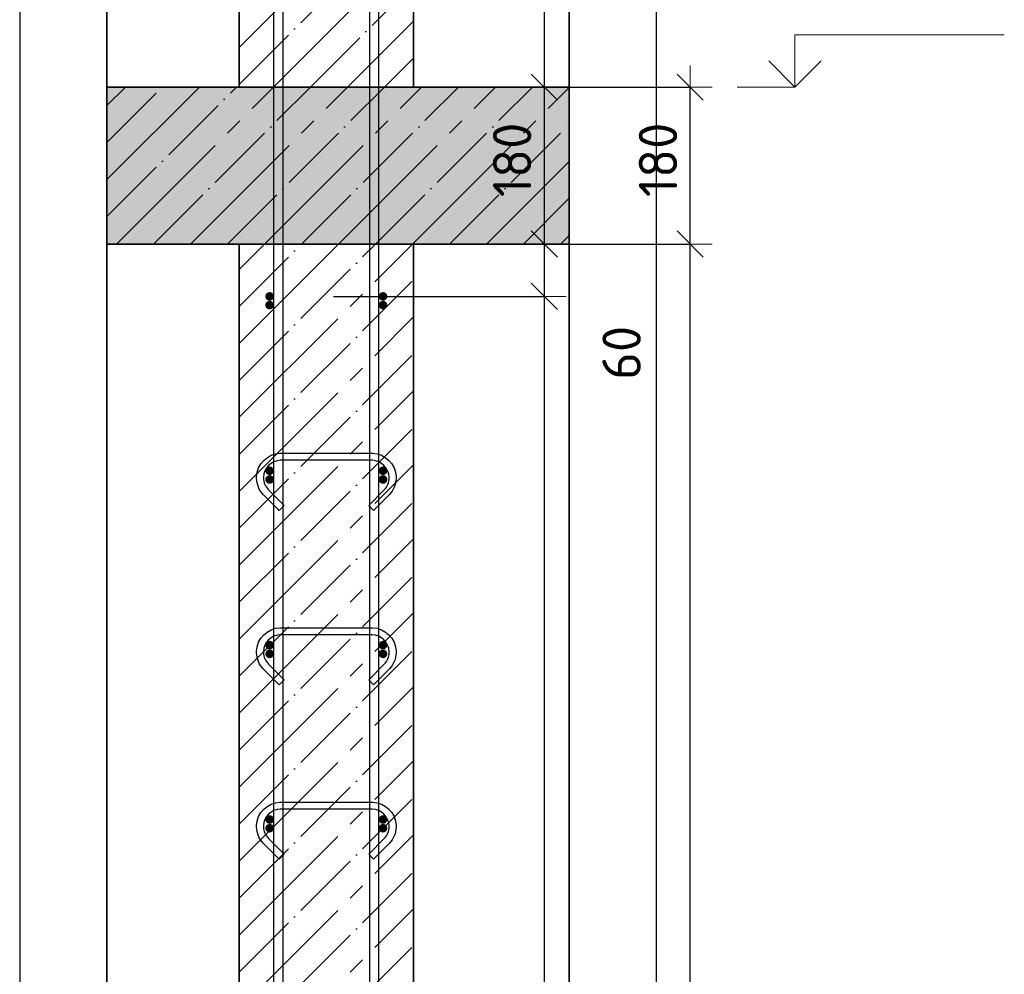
# Model space of a CAD drawing. Header units: millimetres. Extents: x 2792 to 69837, y -2757 to 29968.
# Tile 26 of 77: x 14940 to 16069, y 9075 to 10170. Entities that reach past the tile are written whole.
import ezdxf

# ---------------------------------------------------------------- set-up
doc = ezdxf.new("R2010")
doc.units = ezdxf.units.MM
doc.header["$PDMODE"] = 65
doc.linetypes.add('______11', pattern=[100, 80, -10, 0, -10])
doc.linetypes.add('______5', pattern=[220, 160, -20, 20, -20])
for name, color, linetype, lineweight in [('Standard', 7, 'Continuous', 25), ('Арм.стержн. Арматура края', 96, 'Continuous', 35), ('Арм.стержн. вертикальными 1', 22, 'Continuous', 35), ('Арм.стержн.горизонт. 1', 180, 'Continuous', 35), ('Высотная отметки_ общее', 7, 'Continuous', 13), ('Размерная линия_ общее', 7, 'Continuous', 13)]:
    doc.layers.add(name, color=color, linetype=linetype, lineweight=lineweight)
doc.layers.add('Арм.стержн.Стяжки', color=7, linetype='Continuous', lineweight=35, true_color=0x501e0f)
doc.styles.add('ISOCPEUR', font='ISOCPEUR')
doc.dimstyles.new('DIMSTYLE_12', dxfattribs={"dimtxt": 44, "dimasz": 50, "dimexe": 0, "dimexo": 0, "dimgap": 22, "dimtad": 0, "dimdec": 0, "dimrnd": 5, "dimzin": 12, "dimdsep": 46, "dimtxsty": 'ISOCPEUR', "dimblk1": 'ALL_ML_STRICH', "dimblk2": 'ALL_ML_STRICH', "dimsah": 1, "dimcen": 0, "dimclrd": 7, "dimclre": 256, "dimclrt": 7, "dimadec": 0, "dimazin": 0, "dimtfac": 1, "dimtdec": 0, "dimtix": 1, "dimtmove": 2, "dimatfit": 3, "dimfxl": 0, "dimtvp": 1.2, "dimtzin": 0, "dimlwd": 0, "dimlwe": -3, "dimarcsym": 0})
doc.dimstyles.new('DIMSTYLE_3', dxfattribs={"dimtxt": 44, "dimasz": 50, "dimexe": 0, "dimexo": 0, "dimgap": 22, "dimtad": 2, "dimdec": 0, "dimrnd": 5, "dimzin": 12, "dimdsep": 46, "dimtxsty": 'ISOCPEUR', "dimblk1": 'ALL_ML_STRICH', "dimblk2": 'ALL_ML_STRICH', "dimsah": 1, "dimcen": 0, "dimclrd": 7, "dimclre": 256, "dimclrt": 7, "dimadec": 0, "dimazin": 0, "dimtfac": 1, "dimtdec": 0, "dimtix": 1, "dimtmove": 2, "dimatfit": 3, "dimfxl": 0, "dimtzin": 0, "dimlwd": 0, "dimlwe": -3, "dimarcsym": 0})

# ---------------------------------------------------------------- blocks, each defined once
blk = doc.blocks.new('ALL_ML_STRICH')
at = {"color": 0, "linetype": 'ByBlock', "lineweight": -2}
for p, q in [((0, -0.5), (0, 0.5)), ((-0.3, -0.3), (0.3, 0.3)), ((-1, 0), (0.5, 0))]:
    blk.add_line(p, q, dxfattribs=at)
blk = doc.blocks.new('*D119')
at = {"layer": 'DEFPOINTS', "color": 7, "linetype": 'Continuous', "lineweight": 13, "transparency": 33554687}
for p in [(15410.9, 9912.6), (15439.5, 6792.6), (15708.8, 6792.6)]:
    blk.add_point(p, dxfattribs=at)
at = {"layer": 'Размерная линия_ общее', "color": 253, "linetype": 'Continuous', "lineweight": -2, "true_color": 0xa0a0a0, "transparency": 33554687}
for p, q in [((15430.9, 9912.6), (15708.8, 9912.6)), ((15459.5, 6792.6), (15708.8, 6792.6))]:
    blk.add_line(p, q, dxfattribs=at)
at = {"layer": 'Размерная линия_ общее', "color": 7, "linetype": 'Continuous', "lineweight": -2, "transparency": 33554687}
blk.add_line((15708.8, 6792.6), (15708.8, 9912.6), dxfattribs=at)
at = {"layer": 'Размерная линия_ общее', "color": 7, "linetype": 'Continuous', "lineweight": 13, "transparency": 33554687, "xscale": 50, "yscale": 50, "zscale": 50}
for p, rotation in [((15708.8, 9912.6), 90), ((15708.8, 6792.6), 270)]:
    blk.add_blockref('ALL_ML_STRICH', p, dxfattribs=dict(at, rotation=rotation))
at = {"layer": 'Размерная линия_ общее', "color": 7, "linetype": 'Continuous', "lineweight": 13, "transparency": 33554687, "insert": (15671.8, 8359.2), "char_height": 44, "width": 176, "attachment_point": 5, "rotation": 90, "style": 'ISOCPEUR'}
blk.add_mtext('\\A1;{3120}', dxfattribs=at)
blk = doc.blocks.new('*D120')
at = {"layer": 'DEFPOINTS', "color": 7, "linetype": 'Continuous', "lineweight": 13, "transparency": 33554687}
for p in [(15415, 10092.6), (15410.9, 9912.6), (15708.8, 9912.6)]:
    blk.add_point(p, dxfattribs=at)
at = {"layer": 'Размерная линия_ общее', "color": 253, "linetype": 'Continuous', "lineweight": -2, "true_color": 0xa0a0a0, "transparency": 33554687}
for p, q in [((15435, 10092.6), (15708.8, 10092.6)), ((15430.9, 9912.6), (15708.8, 9912.6))]:
    blk.add_line(p, q, dxfattribs=at)
at = {"layer": 'Размерная линия_ общее', "color": 7, "linetype": 'Continuous', "lineweight": -2, "transparency": 33554687}
blk.add_line((15708.8, 9912.6), (15708.8, 10092.6), dxfattribs=at)
at = {"layer": 'Размерная линия_ общее', "color": 7, "linetype": 'Continuous', "lineweight": 13, "transparency": 33554687, "xscale": 50, "yscale": 50, "zscale": 50}
for p, rotation in [((15708.8, 10092.6), 90), ((15708.8, 9912.6), 270)]:
    blk.add_blockref('ALL_ML_STRICH', p, dxfattribs=dict(at, rotation=rotation))
at = {"layer": 'Размерная линия_ общее', "color": 7, "linetype": 'Continuous', "lineweight": 13, "transparency": 33554687, "insert": (15671.8, 10009.2), "char_height": 44, "width": 132, "attachment_point": 5, "rotation": 90, "style": 'ISOCPEUR'}
blk.add_mtext('\\A1;{180}', dxfattribs=at)
blk = doc.blocks.new('*D122')
at = {"layer": 'DEFPOINTS', "color": 7, "linetype": 'Continuous', "lineweight": 13, "transparency": 33554687}
for p in [(15279.7, 9852.6), (15279.7, 6852.6), (15541.6, 6852.6)]:
    blk.add_point(p, dxfattribs=at)
at = {"layer": 'Размерная линия_ общее', "color": 253, "linetype": 'Continuous', "lineweight": -2, "true_color": 0xa0a0a0, "transparency": 33554687}
for p, q in [((15299.7, 9852.6), (15541.6, 9852.6)), ((15299.7, 6852.6), (15541.6, 6852.6))]:
    blk.add_line(p, q, dxfattribs=at)
at = {"layer": 'Размерная линия_ общее', "color": 7, "linetype": 'Continuous', "lineweight": -2, "transparency": 33554687}
blk.add_line((15541.6, 6852.6), (15541.6, 9852.6), dxfattribs=at)
at = {"layer": 'Размерная линия_ общее', "color": 7, "linetype": 'Continuous', "lineweight": 13, "transparency": 33554687, "xscale": 50, "yscale": 50, "zscale": 50}
for p, rotation in [((15541.6, 9852.6), 90), ((15541.6, 6852.6), 270)]:
    blk.add_blockref('ALL_ML_STRICH', p, dxfattribs=dict(at, rotation=rotation))
at = {"layer": 'Размерная линия_ общее', "color": 7, "linetype": 'Continuous', "lineweight": 13, "transparency": 33554687, "insert": (15482.6, 8204.6), "char_height": 44, "width": 2.2, "attachment_point": 1, "rotation": 90, "line_spacing_factor": 0.60241, "style": 'ISOCPEUR'}
blk.add_mtext('\\W0.91;15х200=3000', dxfattribs=at)
blk = doc.blocks.new('*D123')
at = {"layer": 'DEFPOINTS', "color": 7, "linetype": 'Continuous', "lineweight": 13, "transparency": 33554687}
for p in [(15314.7, 9912.6), (15279.7, 9852.6), (15541.6, 9852.6)]:
    blk.add_point(p, dxfattribs=at)
at = {"layer": 'Размерная линия_ общее', "color": 253, "linetype": 'Continuous', "lineweight": -2, "true_color": 0xa0a0a0, "transparency": 33554687}
for p, q in [((15334.7, 9912.6), (15541.6, 9912.6)), ((15299.7, 9852.6), (15541.6, 9852.6))]:
    blk.add_line(p, q, dxfattribs=at)
at = {"layer": 'Размерная линия_ общее', "color": 7, "linetype": 'Continuous', "lineweight": -2, "transparency": 33554687}
blk.add_line((15541.6, 9852.6), (15541.6, 9912.6), dxfattribs=at)
at = {"layer": 'Размерная линия_ общее', "color": 7, "linetype": 'Continuous', "lineweight": 13, "transparency": 33554687, "xscale": 50, "yscale": 50, "zscale": 50}
for p, rotation in [((15541.6, 9912.6), 90), ((15541.6, 9852.6), 270)]:
    blk.add_blockref('ALL_ML_STRICH', p, dxfattribs=dict(at, rotation=rotation))
at = {"layer": 'Размерная линия_ общее', "color": 7, "linetype": 'Continuous', "lineweight": 13, "transparency": 33554687, "insert": (15630.1, 9787.9), "char_height": 44, "width": 88, "attachment_point": 5, "rotation": 90, "style": 'ISOCPEUR'}
blk.add_mtext('\\A1;{60}', dxfattribs=at)
blk = doc.blocks.new('*D124')
at = {"layer": 'DEFPOINTS', "color": 7, "linetype": 'Continuous', "lineweight": 13, "transparency": 33554687}
for p in [(15314.7, 10092.6), (15314.7, 9912.6), (15541.6, 9912.6)]:
    blk.add_point(p, dxfattribs=at)
at = {"layer": 'Размерная линия_ общее', "color": 253, "linetype": 'Continuous', "lineweight": -2, "true_color": 0xa0a0a0, "transparency": 33554687}
for p, q in [((15334.7, 10092.6), (15541.6, 10092.6)), ((15334.7, 9912.6), (15541.6, 9912.6))]:
    blk.add_line(p, q, dxfattribs=at)
at = {"layer": 'Размерная линия_ общее', "color": 7, "linetype": 'Continuous', "lineweight": -2, "transparency": 33554687}
blk.add_line((15541.6, 9912.6), (15541.6, 10092.6), dxfattribs=at)
at = {"layer": 'Размерная линия_ общее', "color": 7, "linetype": 'Continuous', "lineweight": 13, "transparency": 33554687, "xscale": 50, "yscale": 50, "zscale": 50}
for p, rotation in [((15541.6, 10092.6), 90), ((15541.6, 9912.6), 270)]:
    blk.add_blockref('ALL_ML_STRICH', p, dxfattribs=dict(at, rotation=rotation))
at = {"layer": 'Размерная линия_ общее', "color": 7, "linetype": 'Continuous', "lineweight": 13, "transparency": 33554687, "insert": (15504.6, 10009.2), "char_height": 44, "width": 132, "attachment_point": 5, "rotation": 90, "style": 'ISOCPEUR'}
blk.add_mtext('\\A1;{180}', dxfattribs=at)
blk = doc.blocks.new('*D125')
at = {"layer": 'DEFPOINTS', "color": 7, "linetype": 'Continuous', "lineweight": 13, "transparency": 33554687}
for p in [(15274.7, 10922.6), (15314.7, 10092.6), (15541.6, 10092.6)]:
    blk.add_point(p, dxfattribs=at)
at = {"layer": 'Размерная линия_ общее', "color": 253, "linetype": 'Continuous', "lineweight": -2, "true_color": 0xa0a0a0, "transparency": 33554687}
for p, q in [((15294.7, 10922.6), (15541.6, 10922.6)), ((15334.7, 10092.6), (15541.6, 10092.6))]:
    blk.add_line(p, q, dxfattribs=at)
at = {"layer": 'Размерная линия_ общее', "color": 7, "linetype": 'Continuous', "lineweight": -2, "transparency": 33554687}
blk.add_line((15541.6, 10092.6), (15541.6, 10922.6), dxfattribs=at)
at = {"layer": 'Размерная линия_ общее', "color": 7, "linetype": 'Continuous', "lineweight": 13, "transparency": 33554687, "xscale": 50, "yscale": 50, "zscale": 50}
for p, rotation in [((15541.6, 10922.6), 90), ((15541.6, 10092.6), 270)]:
    blk.add_blockref('ALL_ML_STRICH', p, dxfattribs=dict(at, rotation=rotation))
at = {"layer": 'Размерная линия_ общее', "color": 7, "linetype": 'Continuous', "lineweight": 13, "transparency": 33554687, "insert": (15504.6, 10509.8), "char_height": 44, "width": 132, "attachment_point": 5, "rotation": 90, "style": 'ISOCPEUR'}
blk.add_mtext('\\A1;{830}', dxfattribs=at)
blk = doc.blocks.new('COMPLEX_ELEVATIONDIM_5')
at = {"layer": 'Высотная отметки_ общее', "color": 7, "linetype": 'Continuous', "lineweight": 13, "transparency": 33554687}
for p, q in [((15828.8, 10092.6), (15828.8, 10152.6)), ((15828.8, 10152.6), (16068.8, 10152.6)), ((15828.8, 10092.6), (15798.8, 10122.6)), ((15828.8, 10092.6), (15858.8, 10122.6)), ((15828.8, 10092.6), (15828.8, 10092.6)), ((15828.8, 10092.6), (15828.8, 10092.6)), ((15828.8, 10092.6), (15828.8, 10092.6)), ((15828.8, 10092.6), (15828.8, 10092.6))]:
    blk.add_line(p, q, dxfattribs=at)
blk.add_lwpolyline([(15828.8, 10092.6), (15823.2, 10092.6), (15823.2, 10092.6), (15762.7, 10092.6)], dxfattribs=at)

msp = doc.modelspace()

# ---------------------------------------------------------------- hatches: boundary and pattern name
at = {"layer": 'Standard', "linetype": 'Continuous', "lineweight": -3, "transparency": 33554687}
msp.add_hatch(color=7, dxfattribs=at).paths.add_polyline_path([(15570.1, 9912.6), (15570.1, 10092.6), (15040.1, 10092.6), (15040.1, 9912.6)])
at = {"layer": 'Арм.стержн. Арматура края', "linetype": 'Continuous', "lineweight": 50, "transparency": 33554687}
for points in [[(15231.6, 9842.6), (15231.2, 9844.5), (15230.1, 9846.1), (15228.5, 9847.2), (15226.6, 9847.6), (15224.7, 9847.2), (15223.1, 9846.1), (15222, 9844.5), (15221.6, 9842.6), (15222, 9840.7), (15223.1, 9839.1), (15224.7, 9838), (15226.6, 9837.6), (15228.5, 9838), (15230.1, 9839.1), (15231.2, 9840.7)], [(15361.6, 9842.6), (15361.2, 9844.5), (15360.1, 9846.1), (15358.5, 9847.2), (15356.6, 9847.6), (15354.7, 9847.2), (15353.1, 9846.1), (15352, 9844.5), (15351.6, 9842.6), (15352, 9840.7), (15353.1, 9839.1), (15354.7, 9838), (15356.6, 9837.6), (15358.5, 9838), (15360.1, 9839.1), (15361.2, 9840.7)], [(15231.6, 9642.6), (15231.2, 9644.5), (15230.1, 9646.1), (15228.5, 9647.2), (15226.6, 9647.6), (15224.7, 9647.2), (15223.1, 9646.1), (15222, 9644.5), (15221.6, 9642.6), (15222, 9640.7), (15223.1, 9639.1), (15224.7, 9638), (15226.6, 9637.6), (15228.5, 9638), (15230.1, 9639.1), (15231.2, 9640.7)], [(15361.6, 9642.6), (15361.2, 9644.5), (15360.1, 9646.1), (15358.5, 9647.2), (15356.6, 9647.6), (15354.7, 9647.2), (15353.1, 9646.1), (15352, 9644.5), (15351.6, 9642.6), (15352, 9640.7), (15353.1, 9639.1), (15354.7, 9638), (15356.6, 9637.6), (15358.5, 9638), (15360.1, 9639.1), (15361.2, 9640.7)], [(15231.6, 9442.6), (15231.2, 9444.5), (15230.1, 9446.1), (15228.5, 9447.2), (15226.6, 9447.6), (15224.7, 9447.2), (15223.1, 9446.1), (15222, 9444.5), (15221.6, 9442.6), (15222, 9440.7), (15223.1, 9439.1), (15224.7, 9438), (15226.6, 9437.6), (15228.5, 9438), (15230.1, 9439.1), (15231.2, 9440.7)], [(15361.6, 9442.6), (15361.2, 9444.5), (15360.1, 9446.1), (15358.5, 9447.2), (15356.6, 9447.6), (15354.7, 9447.2), (15353.1, 9446.1), (15352, 9444.5), (15351.6, 9442.6), (15352, 9440.7), (15353.1, 9439.1), (15354.7, 9438), (15356.6, 9437.6), (15358.5, 9438), (15360.1, 9439.1), (15361.2, 9440.7)], [(15231.6, 9242.6), (15231.2, 9244.5), (15230.1, 9246.1), (15228.5, 9247.2), (15226.6, 9247.6), (15224.7, 9247.2), (15223.1, 9246.1), (15222, 9244.5), (15221.6, 9242.6), (15222, 9240.7), (15223.1, 9239.1), (15224.7, 9238), (15226.6, 9237.6), (15228.5, 9238), (15230.1, 9239.1), (15231.2, 9240.7)], [(15361.6, 9242.6), (15361.2, 9244.5), (15360.1, 9246.1), (15358.5, 9247.2), (15356.6, 9247.6), (15354.7, 9247.2), (15353.1, 9246.1), (15352, 9244.5), (15351.6, 9242.6), (15352, 9240.7), (15353.1, 9239.1), (15354.7, 9238), (15356.6, 9237.6), (15358.5, 9238), (15360.1, 9239.1), (15361.2, 9240.7)]]:
    msp.add_hatch(color=4, dxfattribs=at).paths.add_polyline_path(points)
at = {"layer": 'Арм.стержн.горизонт. 1', "linetype": 'Continuous', "lineweight": 50, "transparency": 33554687}
for points in [[(15231.6, 9852.6), (15231.2, 9854.5), (15230.1, 9856.1), (15228.5, 9857.2), (15226.6, 9857.6), (15224.7, 9857.2), (15223.1, 9856.1), (15222, 9854.5), (15221.6, 9852.6), (15222, 9850.7), (15223.1, 9849.1), (15224.7, 9848), (15226.6, 9847.6), (15228.5, 9848), (15230.1, 9849.1), (15231.2, 9850.7)], [(15361.6, 9852.6), (15361.2, 9854.5), (15360.1, 9856.1), (15358.5, 9857.2), (15356.6, 9857.6), (15354.7, 9857.2), (15353.1, 9856.1), (15352, 9854.5), (15351.6, 9852.6), (15352, 9850.7), (15353.1, 9849.1), (15354.7, 9848), (15356.6, 9847.6), (15358.5, 9848), (15360.1, 9849.1), (15361.2, 9850.7)], [(15231.6, 9652.6), (15231.2, 9654.5), (15230.1, 9656.1), (15228.5, 9657.2), (15226.6, 9657.6), (15224.7, 9657.2), (15223.1, 9656.1), (15222, 9654.5), (15221.6, 9652.6), (15222, 9650.7), (15223.1, 9649.1), (15224.7, 9648), (15226.6, 9647.6), (15228.5, 9648), (15230.1, 9649.1), (15231.2, 9650.7)], [(15361.6, 9652.6), (15361.2, 9654.5), (15360.1, 9656.1), (15358.5, 9657.2), (15356.6, 9657.6), (15354.7, 9657.2), (15353.1, 9656.1), (15352, 9654.5), (15351.6, 9652.6), (15352, 9650.7), (15353.1, 9649.1), (15354.7, 9648), (15356.6, 9647.6), (15358.5, 9648), (15360.1, 9649.1), (15361.2, 9650.7)], [(15231.6, 9452.6), (15231.2, 9454.5), (15230.1, 9456.1), (15228.5, 9457.2), (15226.6, 9457.6), (15224.7, 9457.2), (15223.1, 9456.1), (15222, 9454.5), (15221.6, 9452.6), (15222, 9450.7), (15223.1, 9449.1), (15224.7, 9448), (15226.6, 9447.6), (15228.5, 9448), (15230.1, 9449.1), (15231.2, 9450.7)], [(15361.6, 9452.6), (15361.2, 9454.5), (15360.1, 9456.1), (15358.5, 9457.2), (15356.6, 9457.6), (15354.7, 9457.2), (15353.1, 9456.1), (15352, 9454.5), (15351.6, 9452.6), (15352, 9450.7), (15353.1, 9449.1), (15354.7, 9448), (15356.6, 9447.6), (15358.5, 9448), (15360.1, 9449.1), (15361.2, 9450.7)], [(15231.6, 9252.6), (15231.2, 9254.5), (15230.1, 9256.1), (15228.5, 9257.2), (15226.6, 9257.6), (15224.7, 9257.2), (15223.1, 9256.1), (15222, 9254.5), (15221.6, 9252.6), (15222, 9250.7), (15223.1, 9249.1), (15224.7, 9248), (15226.6, 9247.6), (15228.5, 9248), (15230.1, 9249.1), (15231.2, 9250.7)], [(15361.6, 9252.6), (15361.2, 9254.5), (15360.1, 9256.1), (15358.5, 9257.2), (15356.6, 9257.6), (15354.7, 9257.2), (15353.1, 9256.1), (15352, 9254.5), (15351.6, 9252.6), (15352, 9250.7), (15353.1, 9249.1), (15354.7, 9248), (15356.6, 9247.6), (15358.5, 9248), (15360.1, 9249.1), (15361.2, 9250.7)]]:
    msp.add_hatch(color=4, dxfattribs=at).paths.add_polyline_path(points)

# ---------------------------------------------------------------- linework, layer by layer
at = {"color": 52, "linetype": 'Continuous', "lineweight": -3, "transparency": 33554687}
for p, q in [((15040.1, 10996), (15040.1, 6447.4)), ((15040.1, 6447.4), (15040.1, 10996)), ((15570.1, 10996), (15570.1, 6447.4)), ((15570.1, 6447.4), (15570.1, 10996))]:
    msp.add_line(p, q, dxfattribs=at)
at = {"color": 7, "linetype": 'Continuous', "lineweight": 35, "transparency": 33554687}
for p, q in [((15191.6, 10996), (15191.6, 10092.6)), ((15391.6, 10092.6), (15391.6, 10996))]:
    msp.add_line(p, q, dxfattribs=at)
at = {"color": 253, "linetype": '______5', "lineweight": -3, "true_color": 0xababab, "transparency": 33554687}
for p, q in [((15191.6, 10138.1), (15391.6, 10338.1)), ((15231, 10092.6), (15391.6, 10253.3)), ((15315.8, 10092.6), (15391.6, 10168.4))]:
    msp.add_line(p, q, dxfattribs=at)
at = {"color": 253, "linetype": '______11', "lineweight": -3, "true_color": 0xababab, "transparency": 33554687}
for p, q in [((15191.6, 10095.7), (15391.6, 10295.7)), ((15273.4, 10092.6), (15391.6, 10210.8)), ((15358.2, 10092.6), (15391.6, 10126))]:
    msp.add_line(p, q, dxfattribs=at)
at = {"color": 7, "linetype": 'Continuous', "lineweight": 25, "transparency": 33554687}
msp.add_line((15191.6, 10092.6), (15391.6, 10092.6), dxfattribs=at)
at = {"layer": 'Standard', "color": 7, "linetype": 'Continuous', "lineweight": 25, "transparency": 33554687}
for p, q in [((15040.1, 10142.6), (15040.1, 9862.6)), ((15570.1, 9862.6), (15570.1, 10142.6)), ((15391.6, 10092.6), (15191.6, 10092.6)), ((15391.6, 9912.6), (15191.6, 9912.6)), ((15191.6, 9912.6), (15391.6, 9912.6))]:
    msp.add_line(p, q, dxfattribs=at)
at = {"layer": 'Standard', "color": 253, "linetype": '______11', "lineweight": -3, "true_color": 0xababab, "transparency": 33554687}
for p, q in [((15040.1, 10029), (15103.7, 10092.6)), ((15040.1, 9944.2), (15188.5, 10092.6)), ((15093.4, 9912.6), (15273.4, 10092.6)), ((15178.2, 9912.6), (15358.2, 10092.6)), ((15263.1, 9912.6), (15443.1, 10092.6)), ((15347.9, 9912.6), (15527.9, 10092.6)), ((15432.8, 9912.6), (15570.1, 10049.9)), ((15517.6, 9912.6), (15570.1, 9965.1)), ((15191.6, 9756.3), (15347.9, 9912.6)), ((15191.6, 9841.1), (15263.1, 9912.6)), ((15191.6, 9671.4), (15391.6, 9871.4)), ((15191.6, 9586.6), (15391.6, 9786.6)), ((15191.6, 9501.7), (15391.6, 9701.7)), ((15191.6, 9416.9), (15391.6, 9616.9)), ((15191.6, 9332), (15391.6, 9532)), ((15191.6, 9247.2), (15391.6, 9447.2)), ((15191.6, 9162.3), (15391.6, 9362.3)), ((15191.6, 9077.5), (15391.6, 9277.5)), ((15191.6, 8992.6), (15391.6, 9192.6)), ((15191.6, 8907.8), (15391.6, 9107.8))]:
    msp.add_line(p, q, dxfattribs=at)
at = {"layer": 'Standard', "color": 253, "linetype": '______5', "lineweight": -3, "true_color": 0xababab, "transparency": 33554687}
for p, q in [((15040.1, 10071.5), (15061.2, 10092.6)), ((15040.1, 9986.6), (15146.1, 10092.6)), ((15051, 9912.6), (15231, 10092.6)), ((15135.8, 9912.6), (15315.8, 10092.6)), ((15220.7, 9912.6), (15400.7, 10092.6)), ((15305.5, 9912.6), (15485.5, 10092.6)), ((15390.4, 9912.6), (15570.1, 10092.3)), ((15475.2, 9912.6), (15570.1, 10007.5)), ((15560.1, 9912.6), (15570.1, 9922.6)), ((15191.6, 9713.9), (15390.4, 9912.6)), ((15191.6, 9798.7), (15305.5, 9912.6)), ((15191.6, 9883.6), (15220.7, 9912.6)), ((15191.6, 9629), (15391.6, 9829)), ((15191.6, 9544.2), (15391.6, 9744.2)), ((15191.6, 9459.3), (15391.6, 9659.3)), ((15191.6, 9374.5), (15391.6, 9574.5)), ((15191.6, 9289.6), (15391.6, 9489.6)), ((15191.6, 9204.7), (15391.6, 9404.7)), ((15191.6, 9119.9), (15391.6, 9319.9)), ((15191.6, 9035), (15391.6, 9235)), ((15191.6, 8950.2), (15391.6, 9150.2))]:
    msp.add_line(p, q, dxfattribs=at)
at = {"layer": 'Standard', "color": 7, "linetype": 'Continuous', "lineweight": 35, "transparency": 33554687}
for p, q in [((15191.6, 10092.6), (15040.1, 10092.6)), ((15570.1, 10092.6), (15391.6, 10092.6)), ((15040.1, 9912.6), (15191.6, 9912.6)), ((15191.6, 9912.6), (15191.6, 6792.6)), ((15391.6, 6792.6), (15391.6, 9912.6)), ((15391.6, 9912.6), (15570.1, 9912.6))]:
    msp.add_line(p, q, dxfattribs=at)
at = {"layer": 'Standard', "color": 7, "linetype": 'Continuous', "lineweight": 25, "transparency": 33554687}
msp.add_lwpolyline([(14940.1, 6347.4), (15670.1, 6347.4), (15670.1, 11096), (14940.1, 11096), (14940.1, 6347.4)], dxfattribs=at)
at = {"layer": 'Арм.стержн. вертикальными 1', "color": 4, "linetype": 'Continuous', "lineweight": 25, "transparency": 33554687}
for points in [[(15231.6, 6792.6), (15231.6, 10922.6), (15241.6, 10922.6), (15241.6, 6792.6), (15231.6, 6792.6)], [(15231.6, 6792.6), (15231.6, 10922.6), (15241.6, 10922.6), (15241.6, 6792.6), (15231.6, 6792.6)], [(15341.6, 6792.6), (15341.6, 10922.6), (15351.6, 10922.6), (15351.6, 6792.6), (15341.6, 6792.6)], [(15341.6, 6792.6), (15341.6, 10922.6), (15351.6, 10922.6), (15351.6, 6792.6), (15341.6, 6792.6)]]:
    msp.add_lwpolyline(points, dxfattribs=at)
at = {"layer": 'Арм.стержн.Стяжки', "color": 40, "linetype": 'Continuous', "lineweight": 25, "transparency": 33554687}
for points in [[(15340.2, 9612.9), (15358, 9630.7), (15359.3, 9632.2), (15360.4, 9633.7), (15361.3, 9635.3), (15362.1, 9637), (15362.7, 9638.7), (15363.2, 9640.5), (15363.5, 9642.4), (15363.6, 9644.2), (15363.6, 9645.4), (15363.1, 9649), (15361.9, 9652.7), (15360, 9656), (15357.7, 9658.7), (15355, 9661), (15351.7, 9662.9), (15348, 9664.1), (15344.4, 9664.6), (15238.8, 9664.6), (15235.2, 9664.1), (15231.6, 9662.9), (15228.2, 9661), (15225.5, 9658.7), (15223.2, 9656), (15221.3, 9652.7), (15220.1, 9649), (15219.6, 9645.4), (15219.6, 9644.2), (15219.7, 9642.4), (15220, 9640.5), (15220.5, 9638.7), (15221.1, 9637), (15221.9, 9635.3), (15222.9, 9633.7), (15224, 9632.2), (15225.2, 9630.7), (15243.1, 9612.9), (15237.4, 9607.2), (15219.3, 9625.3), (15217.7, 9627.2), (15216.2, 9629.3), (15214.8, 9631.6), (15213.7, 9633.9), (15212.9, 9636.3), (15212.2, 9638.9), (15211.8, 9641.4), (15211.6, 9643.9), (15211.6, 9645.9), (15212.3, 9650.8), (15214, 9655.9), (15216.6, 9660.6), (15219.8, 9664.4), (15223.7, 9667.6), (15228.3, 9670.3), (15233.4, 9671.9), (15238.3, 9672.6), (15344.9, 9672.6), (15349.8, 9671.9), (15354.9, 9670.3), (15359.6, 9667.6), (15363.4, 9664.4), (15366.6, 9660.6), (15369.3, 9655.9), (15370.9, 9650.8), (15371.6, 9645.9), (15371.6, 9643.9), (15371.4, 9641.4), (15371, 9638.9), (15370.4, 9636.3), (15369.5, 9633.9), (15368.4, 9631.6), (15367.1, 9629.3), (15365.5, 9627.2), (15363.9, 9625.3), (15345.8, 9607.2), (15340.2, 9612.9)], [(15340.2, 9412.9), (15358, 9430.7), (15359.3, 9432.2), (15360.4, 9433.7), (15361.3, 9435.3), (15362.1, 9437), (15362.7, 9438.7), (15363.2, 9440.5), (15363.5, 9442.4), (15363.6, 9444.2), (15363.6, 9445.4), (15363.1, 9449), (15361.9, 9452.7), (15360, 9456), (15357.7, 9458.7), (15355, 9461), (15351.7, 9462.9), (15348, 9464.1), (15344.4, 9464.6), (15238.8, 9464.6), (15235.2, 9464.1), (15231.6, 9462.9), (15228.2, 9461), (15225.5, 9458.7), (15223.2, 9456), (15221.3, 9452.7), (15220.1, 9449), (15219.6, 9445.4), (15219.6, 9444.2), (15219.7, 9442.4), (15220, 9440.5), (15220.5, 9438.7), (15221.1, 9437), (15221.9, 9435.3), (15222.9, 9433.7), (15224, 9432.2), (15225.2, 9430.7), (15243.1, 9412.9), (15237.4, 9407.2), (15219.3, 9425.3), (15217.7, 9427.2), (15216.2, 9429.3), (15214.8, 9431.6), (15213.7, 9433.9), (15212.9, 9436.3), (15212.2, 9438.9), (15211.8, 9441.4), (15211.6, 9443.9), (15211.6, 9445.9), (15212.3, 9450.8), (15214, 9455.9), (15216.6, 9460.6), (15219.8, 9464.4), (15223.7, 9467.6), (15228.3, 9470.3), (15233.4, 9471.9), (15238.3, 9472.6), (15344.9, 9472.6), (15349.8, 9471.9), (15354.9, 9470.3), (15359.6, 9467.6), (15363.4, 9464.4), (15366.6, 9460.6), (15369.3, 9455.9), (15370.9, 9450.8), (15371.6, 9445.9), (15371.6, 9443.9), (15371.4, 9441.4), (15371, 9438.9), (15370.4, 9436.3), (15369.5, 9433.9), (15368.4, 9431.6), (15367.1, 9429.3), (15365.5, 9427.2), (15363.9, 9425.3), (15345.8, 9407.2), (15340.2, 9412.9)], [(15340.2, 9212.9), (15358, 9230.7), (15359.3, 9232.2), (15360.4, 9233.7), (15361.3, 9235.3), (15362.1, 9237), (15362.7, 9238.7), (15363.2, 9240.5), (15363.5, 9242.4), (15363.6, 9244.2), (15363.6, 9245.4), (15363.1, 9249), (15361.9, 9252.7), (15360, 9256), (15357.7, 9258.7), (15355, 9261), (15351.7, 9262.9), (15348, 9264.1), (15344.4, 9264.6), (15238.8, 9264.6), (15235.2, 9264.1), (15231.6, 9262.9), (15228.2, 9261), (15225.5, 9258.7), (15223.2, 9256), (15221.3, 9252.7), (15220.1, 9249), (15219.6, 9245.4), (15219.6, 9244.2), (15219.7, 9242.4), (15220, 9240.5), (15220.5, 9238.7), (15221.1, 9237), (15221.9, 9235.3), (15222.9, 9233.7), (15224, 9232.2), (15225.2, 9230.7), (15243.1, 9212.9), (15237.4, 9207.2), (15219.3, 9225.3), (15217.7, 9227.2), (15216.2, 9229.3), (15214.8, 9231.6), (15213.7, 9233.9), (15212.9, 9236.3), (15212.2, 9238.9), (15211.8, 9241.4), (15211.6, 9243.9), (15211.6, 9245.9), (15212.3, 9250.8), (15214, 9255.9), (15216.6, 9260.6), (15219.8, 9264.4), (15223.7, 9267.6), (15228.3, 9270.3), (15233.4, 9271.9), (15238.3, 9272.6), (15344.9, 9272.6), (15349.8, 9271.9), (15354.9, 9270.3), (15359.6, 9267.6), (15363.4, 9264.4), (15366.6, 9260.6), (15369.3, 9255.9), (15370.9, 9250.8), (15371.6, 9245.9), (15371.6, 9243.9), (15371.4, 9241.4), (15371, 9238.9), (15370.4, 9236.3), (15369.5, 9233.9), (15368.4, 9231.6), (15367.1, 9229.3), (15365.5, 9227.2), (15363.9, 9225.3), (15345.8, 9207.2), (15340.2, 9212.9)]]:
    msp.add_lwpolyline(points, dxfattribs=at)

# ---------------------------------------------------------------- block references
at = {"layer": 'Высотная отметки_ общее', "color": 7, "linetype": 'Continuous', "lineweight": 13, "transparency": 33554687}
msp.add_blockref('COMPLEX_ELEVATIONDIM_5', (0, 0), dxfattribs=at)

# ---------------------------------------------------------------- dimensions: what is measured, and where the dimension line sits
at = {"layer": 'Размерная линия_ общее', "color": 7, "linetype": 'Continuous', "lineweight": 13, "transparency": 33554687}
for base, p1, p2, dimstyle, picture, middle in [((15541.6, 10922.6), (15334.7, 10092.6), (15294.7, 10922.6), 'DIMSTYLE_3', '*D125', (15504.6, 10509.8)), ((15541.6, 10092.6), (15334.7, 9912.6), (15334.7, 10092.6), 'DIMSTYLE_3', '*D124', (15504.6, 10009.2)), ((15708.8, 10092.6), (15430.9, 9912.6), (15435, 10092.6), 'DIMSTYLE_3', '*D120', (15671.8, 10009.2)), ((15541.6, 9912.6), (15299.7, 9852.6), (15334.7, 9912.6), 'DIMSTYLE_12', '*D123', (15630.1, 9787.9)), ((15708.8, 9912.6), (15459.5, 6792.6), (15430.9, 9912.6), 'DIMSTYLE_3', '*D119', (15671.8, 8359.2))]:
    dim = msp.add_linear_dim(base=base, p1=p1, p2=p2, angle=90, dimstyle=dimstyle, override={"dimpost": '<>', "dimclrd": 7, "dimclre": 253, "dimclrt": 7, "dimlwd": 0, "dimlwe": 65533}, dxfattribs=at)
    dim.commit()
    dim.dimension.update_dxf_attribs({"geometry": picture, "text_midpoint": middle, "dimtype": 160})
dim = msp.add_linear_dim(base=(15541.6, 9852.6), p1=(15299.7, 6852.6), p2=(15299.7, 9852.6), angle=90, text='\\W0.91;15х200=3000', dimstyle='DIMSTYLE_3', override={"dimpost": '<>', "dimclrd": 7, "dimclre": 253, "dimclrt": 7, "dimlwd": 0, "dimlwe": 65533}, dxfattribs=at)
dim.commit()
dim.dimension.update_dxf_attribs({"geometry": '*D122', "text_midpoint": (15519.6, 8352.6), "dimtype": 160})

doc.saveas('drawing.dxf')
